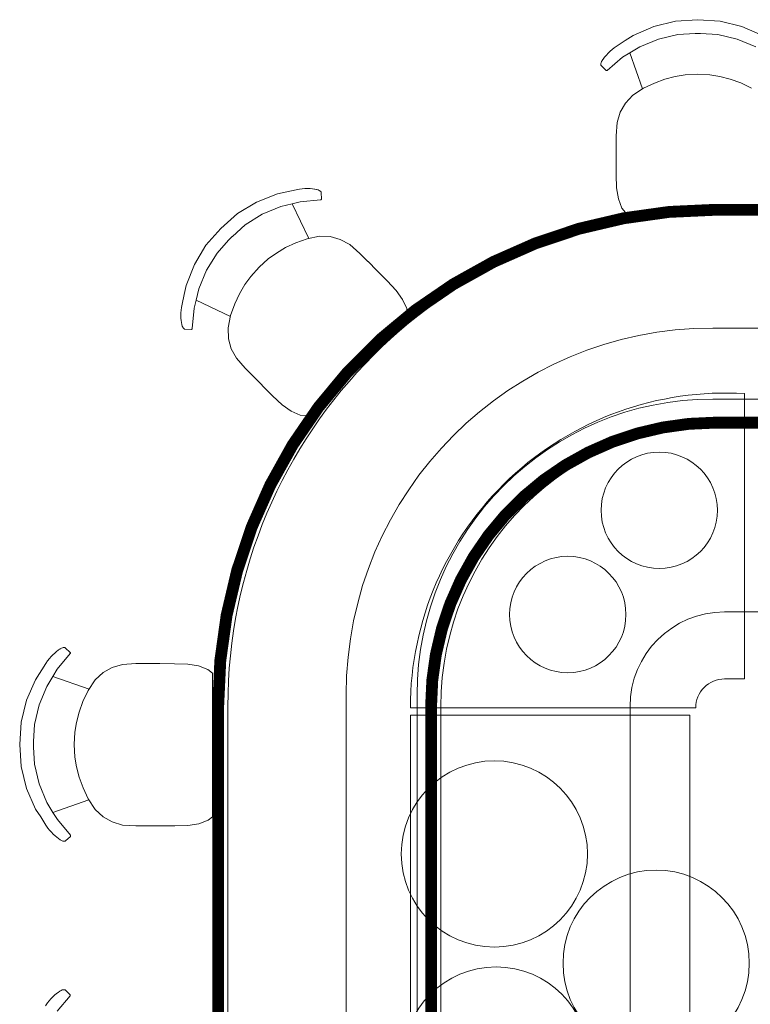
# Model space of a CAD drawing. Header units: millimetres. Extents: x -750 to 72845, y -24282 to 18874.
# Tile 75 of 154: x 54896 to 56465, y 10472 to 12586. Entities that reach past the tile are written whole.
import ezdxf

# ---------------------------------------------------------------- set-up
doc = ezdxf.new("R2010")
doc.units = ezdxf.units.MM
doc.header["$MEASUREMENT"] = 0
doc.linetypes.add('DASHED', pattern=[19.05, 12.7, -6.35])
doc.layers.add('E Floor Lighting', color=5, linetype='DASHED')
doc.layers.add('IRISH HOUSE_HYD AIRPORT_DRAINAGE LAYOUT 1$0$GREY SCALE', color=8, linetype='Continuous')
doc.layers.add('IRISH HOUSE_HYD AIRPORT_DRAINAGE LAYOUT 1$0$GREYSCALE', color=8, linetype='Continuous', lineweight=0)
doc.layers.add('M-MEP-ELPR-EQUIP', color=6, linetype='Continuous', lineweight=20)

# ---------------------------------------------------------------- blocks, each defined once
blk = doc.blocks.new('IRISH HOUSE_HYD AIRPORT_DRAINAGE LAYOUT 1$0$FLOOR PLAN')
at = {"layer": 'IRISH HOUSE_HYD AIRPORT_DRAINAGE LAYOUT 1$0$GREYSCALE', "color": 8, "lineweight": 0}
for p, q in [((6352.6, 12586.4), (6304.6, 12583.4)), ((6352.6, 12586.4), (6400.5, 12583.6)), ((6213.6, 12552.3), (6257.9, 12571.6)), ((6257.9, 12571.6), (6304.6, 12583.4)), ((6447.2, 12571.9), (6400.5, 12583.6)), ((6491.4, 12552.6), (6447.2, 12571.9)), ((6179, 12530), (6196.7, 12541.4)), ((6196.7, 12541.4), (6213.6, 12552.3)), ((6227.9, 12528.1), (6267.8, 12544.6)), ((6267.8, 12544.6), (6309.7, 12554.6)), ((6309.7, 12554.6), (6346.7, 12556.7)), ((6346.7, 12556.7), (6347.5, 12556.7)), ((6347.5, 12556.7), (6352.5, 12557)), ((6357.5, 12556.7), (6352.5, 12557)), ((6358.3, 12556.7), (6357.5, 12556.7)), ((6395.4, 12554.7), (6358.3, 12556.7)), ((6437.2, 12544.8), (6395.4, 12554.7)), ((6477.1, 12528.4), (6437.2, 12544.8)), ((6164, 12518.5), (6168.3, 12522.3)), ((6172.8, 12526), (6168.3, 12522.3)), ((6172.8, 12526), (6179, 12530)), ((6206.2, 12515), (6227.9, 12528.1)), ((6145.9, 12496.4), (6147.5, 12499.3)), ((6148, 12500), (6147.5, 12499.3)), ((6148, 12500), (6149.7, 12502.6)), ((6149.7, 12502.6), (6150.2, 12503.2)), ((6150.2, 12503.2), (6152.9, 12506.8)), ((6152.9, 12506.8), (6156.2, 12510.6)), ((6156.2, 12510.6), (6159.9, 12514.6)), ((6157.5, 12477.6), (6190.8, 12505.6)), ((6159.9, 12514.6), (6164, 12518.5)), ((6190.8, 12505.6), (6206.2, 12515)), ((6233.4, 12437.7), (6206.2, 12515)), ((6144.5, 12492.4), (6144.9, 12494.1)), ((6144.5, 12491.4), (6144.5, 12492.4)), ((6144.5, 12489.1), (6144.5, 12491.4)), ((6145, 12488.2), (6144.5, 12489.1)), ((6144.9, 12494.1), (6145.9, 12496.4)), ((6154.8, 12477.7), (6145, 12488.2)), ((6154.8, 12477.7), (6155.6, 12477.2)), ((6155.6, 12477.2), (6156.6, 12477.2)), ((6156.6, 12477.2), (6157.5, 12477.6)), ((6259.2, 12450.4), (6281.8, 12458.5)), ((6281.8, 12458.5), (6303.9, 12464.3)), ((6303.9, 12464.3), (6325.3, 12467.7)), ((6325.3, 12467.7), (6351.9, 12469.2)), ((6351.9, 12469.2), (6378.5, 12467.8)), ((6378.5, 12467.8), (6399.9, 12464.4)), ((6399.9, 12464.4), (6422, 12458.7)), ((6422, 12458.7), (6444.6, 12450.6)), ((6212.7, 12424.2), (6235.6, 12439.2)), ((6235.6, 12439.2), (6259.2, 12450.4)), ((6444.6, 12450.6), (6468.1, 12439.5)), ((6197, 12407.1), (6212.7, 12424.2)), ((6186, 12387.6), (6197, 12407.1)), ((6179.3, 12365.4), (6186, 12387.6)), ((6177.5, 12336.7), (6179.3, 12365.4)), ((6177.5, 12336.7), (6177.4, 12285.2)), ((6177.4, 12284.8), (6177.4, 12285.2)), ((6177.4, 12253.5), (6177.4, 12284.8)), ((6178.2, 12225.2), (6177.4, 12253.5)), ((6182, 12202), (6178.2, 12225.2)), ((5450, 12212.4), (5405.1, 12194.7)), ((5490.1, 12221.1), (5450, 12212.4)), ((5497.3, 12222.6), (5490.1, 12221.1)), ((5497.3, 12222.6), (5503, 12223.3)), ((5508.8, 12223.6), (5503, 12223.3)), ((5514.5, 12223.7), (5508.8, 12223.6)), ((5519.8, 12223.5), (5514.5, 12223.7)), ((5524.8, 12223.2), (5519.8, 12223.5)), ((5529.3, 12222.6), (5524.8, 12223.2)), ((5530.1, 12222.4), (5529.3, 12222.6)), ((5533.1, 12221.9), (5530.1, 12222.4)), ((5533.1, 12221.9), (5533.9, 12221.7)), ((5537.1, 12220.8), (5533.9, 12221.7)), ((5539.5, 12219.9), (5537.1, 12220.8)), ((5540.9, 12218.9), (5539.5, 12219.9)), ((5541.6, 12218.2), (5540.9, 12218.9)), ((5543.3, 12216.6), (5541.6, 12218.2)), ((5543.5, 12215.6), (5543.3, 12216.6)), ((5544.1, 12201.2), (5543.5, 12215.6)), ((5405.1, 12194.7), (5363.8, 12169.9)), ((5456.9, 12185.1), (5417.2, 12168.5)), ((5481.4, 12191.1), (5456.9, 12185.1)), ((5498.9, 12195.5), (5481.4, 12191.1)), ((5517, 12116.6), (5481.4, 12191.1)), ((5542.2, 12199.3), (5498.9, 12195.5)), ((5543.2, 12199.5), (5542.2, 12199.3)), ((5543.8, 12200.2), (5543.2, 12199.5)), ((5544.1, 12201.2), (5543.8, 12200.2)), ((6189.7, 12181.7), (6182, 12202)), ((5327.9, 12138.1), (5363.8, 12169.9)), ((5417.2, 12168.5), (5380.6, 12145.9)), ((6197, 12172.2), (6189.7, 12181.7)), ((6505.7, 12172.2), (6197, 12172.2)), ((6197.5, 12171.6), (6197.2, 12172)), ((5380.6, 12145.9), (5353, 12121.1)), ((5327.9, 12138.1), (5296.1, 12102.1)), ((5352.4, 12120.6), (5348.7, 12117.2)), ((5353, 12121.1), (5352.4, 12120.6)), ((5513.5, 12115.8), (5540.2, 12121.5)), ((5563.3, 12120.5), (5540.2, 12121.5)), ((5584.8, 12114.5), (5563.3, 12120.5)), ((5271.4, 12060.7), (5296.1, 12102.1)), ((5320.1, 12085.2), (5344.8, 12112.9)), ((5344.8, 12112.9), (5345.3, 12113.5)), ((5345.3, 12113.5), (5348.7, 12117.2)), ((5467.2, 12096.8), (5488.9, 12107.1)), ((5488.9, 12107.1), (5513.5, 12115.8)), ((5605.3, 12103.5), (5584.8, 12114.5)), ((5626.7, 12084.4), (5605.3, 12103.5)), ((5297.6, 12048.5), (5320.1, 12085.2)), ((5430.1, 12072.5), (5447.6, 12085.2)), ((5447.6, 12085.2), (5467.2, 12096.8)), ((5626.7, 12084.4), (5644.2, 12066.9)), ((5253.8, 12015.7), (5271.4, 12060.7)), ((5410.3, 12054.7), (5430.1, 12072.5)), ((5644.3, 12066.8), (5644.2, 12066.9)), ((5663.1, 12048), (5644.3, 12066.8)), ((5281, 12008.7), (5297.6, 12048.5)), ((5379.9, 12017.3), (5392.5, 12034.8)), ((5392.5, 12034.8), (5410.3, 12054.7)), ((5663.4, 12047.7), (5663.1, 12048)), ((5685.5, 12025.5), (5663.4, 12047.7)), ((5249.5, 11996.1), (5253.8, 12015.7)), ((5368.3, 11997.6), (5379.9, 12017.3)), ((5704.9, 12004.8), (5685.5, 12025.5)), ((5245.1, 11975.4), (5249.5, 11996.1)), ((5274.9, 11984.1), (5281, 12008.7)), ((5358, 11975.9), (5368.3, 11997.6)), ((5718.6, 11985.7), (5704.9, 12004.8)), ((5243.5, 11968.2), (5245.1, 11975.4)), ((5270.6, 11966.6), (5274.9, 11984.1)), ((5348.8, 11948.7), (5274.9, 11984.1)), ((5349.3, 11951.3), (5358, 11975.9)), ((5727.4, 11965.8), (5718.6, 11985.7)), ((5242.5, 11956.7), (5242.9, 11962.4)), ((5242.5, 11951), (5242.5, 11956.7)), ((5242.6, 11945.6), (5242.5, 11951)), ((5243.5, 11968.2), (5242.9, 11962.4)), ((5266.8, 11923.2), (5270.6, 11966.6)), ((5343.7, 11924.4), (5349.3, 11951.3)), ((5729, 11953.4), (5510.8, 11735.2)), ((5729, 11953.4), (5727.4, 11965.8)), ((5729.1, 11952.7), (5729.1, 11953.1)), ((5243, 11940.6), (5242.6, 11945.6)), ((5243.6, 11936.1), (5243, 11940.6)), ((5243.7, 11935.3), (5243.6, 11936.1)), ((5244.3, 11932.3), (5243.7, 11935.3)), ((5244.3, 11932.3), (5244.5, 11931.5)), ((5245.3, 11928.3), (5244.5, 11931.5)), ((5246.3, 11925.9), (5245.3, 11928.3)), ((5247.3, 11924.5), (5246.3, 11925.9)), ((5248, 11923.7), (5247.3, 11924.5)), ((5249.6, 11922.1), (5248, 11923.7)), ((5250.5, 11921.8), (5249.6, 11922.1)), ((5264.9, 11921.3), (5250.5, 11921.8)), ((5264.9, 11921.3), (5265.9, 11921.6)), ((5265.9, 11921.6), (5266.6, 11922.2)), ((5266.6, 11922.2), (5266.8, 11923.2)), ((5344.6, 11901.3), (5343.7, 11924.4)), ((5350.7, 11879.7), (5344.6, 11901.3)), ((5361.6, 11859.2), (5350.7, 11879.7)), ((5380.7, 11837.7), (5361.6, 11859.2)), ((5380.7, 11837.7), (5417, 11801.2)), ((5417.3, 11800.9), (5417, 11801.2)), ((5439.4, 11778.8), (5417.3, 11800.9)), ((5460, 11759.3), (5439.4, 11778.8)), ((5479.1, 11745.6), (5460, 11759.3)), ((5498.9, 11736.7), (5479.1, 11745.6)), ((5510.8, 11735.2), (5498.9, 11736.7)), ((5511.6, 11735.1), (5511.1, 11735.2)), ((4978.9, 11232.1), (4975.4, 11229.4)), ((4979.6, 11232.6), (4978.9, 11232.1)), ((4982.2, 11234.3), (4979.6, 11232.6)), ((4982.2, 11234.3), (4982.8, 11234.8)), ((4985.7, 11236.4), (4982.8, 11234.8)), ((4988, 11237.4), (4985.7, 11236.4)), ((4989.8, 11237.7), (4988, 11237.4)), ((4990.8, 11237.8), (4989.8, 11237.7)), ((4993, 11237.7), (4990.8, 11237.8)), ((4993.9, 11237.3), (4993, 11237.7)), ((5004.5, 11227.4), (4993.9, 11237.3)), ((4956.3, 11209.5), (4952.3, 11203.3)), ((4956.3, 11209.5), (4959.9, 11214)), ((4963.7, 11218.4), (4959.9, 11214)), ((4967.6, 11222.4), (4963.7, 11218.4)), ((4971.6, 11226.1), (4967.6, 11222.4)), ((4975.4, 11229.4), (4971.6, 11226.1)), ((5004.5, 11224.8), (4976.6, 11191.5)), ((5004.5, 11227.4), (5005, 11226.6)), ((5005, 11225.6), (5004.5, 11224.8)), ((5005, 11226.6), (5005, 11225.6)), ((4952.3, 11203.3), (4930, 11168.8)), ((4976.6, 11191.5), (4967.3, 11176)), ((5094.6, 11195), (5075.2, 11184)), ((5116.9, 11201.6), (5094.6, 11195)), ((5145.5, 11203.3), (5116.9, 11201.6)), ((5145.5, 11203.3), (5170.2, 11203.3)), ((5170.4, 11203.3), (5170.2, 11203.3)), ((5197, 11203.3), (5170.4, 11203.3)), ((5197.4, 11203.3), (5197, 11203.3)), ((5228.7, 11203.2), (5197.4, 11203.3)), ((5257.1, 11202.3), (5228.7, 11203.2)), ((5280.3, 11198.5), (5257.1, 11202.3)), ((5300.6, 11190.7), (5280.3, 11198.5)), ((5310.5, 11183.1), (5300.6, 11190.7)), ((4930, 11168.8), (4910.8, 11124.6)), ((4967.3, 11176), (4954.3, 11154.5)), ((5045.2, 11148.5), (4967.3, 11176)), ((5043.2, 11145.5), (5058.1, 11168.4)), ((5075.2, 11184), (5058.1, 11168.4)), ((5310.5, 11183.1), (5310.5, 10874.4)), ((5311.1, 11182.6), (5310.7, 11182.9)), ((4954.3, 11154.5), (4937.9, 11114.6)), ((4910.8, 11124.6), (4899.1, 11077.9)), ((5032, 11121.9), (5043.2, 11145.5)), ((4937.9, 11114.6), (4928, 11072.7)), ((5024, 11099.3), (5032, 11121.9)), ((5018.3, 11077.2), (5024, 11099.3)), ((4896.2, 11029.9), (4899.1, 11077.9)), ((4928, 11072.7), (4926, 11035.7)), ((5014.9, 11055.9), (5018.3, 11077.2)), ((5013.5, 11029.3), (5014.9, 11055.9)), ((4896.2, 11029.9), (4899.3, 10982)), ((4925.9, 11034.9), (4925.7, 11029.9)), ((4926, 11024.9), (4925.7, 11029.9)), ((4926, 11035.7), (4925.9, 11034.9)), ((4926, 11024.1), (4926, 11024.9)), ((4928.1, 10987.1), (4926, 11024.1)), ((5015, 11002.7), (5013.5, 11029.3)), ((5018.4, 10981.3), (5015, 11002.7)), ((4911.1, 10935.3), (4899.3, 10982)), ((4938.1, 10945.2), (4928.1, 10987.1)), ((5024.1, 10959.2), (5018.4, 10981.3)), ((5032.3, 10936.6), (5024.1, 10959.2)), ((4930.4, 10891), (4911.1, 10935.3)), ((4954.6, 10905.3), (4938.1, 10945.2)), ((5043.5, 10913), (5032.3, 10936.6)), ((5058.5, 10890.1), (5043.5, 10913)), ((4967.7, 10883.6), (4954.6, 10905.3)), ((5045, 10910.8), (4967.7, 10883.6)), ((4941.3, 10874.1), (4930.4, 10891)), ((4952.7, 10856.4), (4941.3, 10874.1)), ((4977.1, 10868.2), (4967.7, 10883.6)), ((5075.6, 10874.4), (5058.5, 10890.1)), ((5095.1, 10863.4), (5075.6, 10874.4)), ((5310.5, 10874.4), (5301, 10867.1)), ((5311.1, 10874.9), (5310.7, 10874.6)), ((4956.7, 10850.2), (4952.7, 10856.4)), ((4956.7, 10850.2), (4960.4, 10845.7)), ((5005, 10834.8), (4977.1, 10868.2)), ((5117.3, 10856.6), (5095.1, 10863.4)), ((5146, 10854.9), (5117.3, 10856.6)), ((5146, 10854.9), (5197.5, 10854.8)), ((5197.9, 10854.8), (5197.5, 10854.8)), ((5229.2, 10854.8), (5197.9, 10854.8)), ((5257.5, 10855.6), (5229.2, 10854.8)), ((5280.7, 10859.4), (5257.5, 10855.6)), ((5301, 10867.1), (5280.7, 10859.4)), ((4964.2, 10841.3), (4960.4, 10845.7)), ((4968.1, 10837.3), (4964.2, 10841.3)), ((4972.1, 10833.6), (4968.1, 10837.3)), ((4975.9, 10830.3), (4972.1, 10833.6)), ((4979.5, 10827.5), (4975.9, 10830.3)), ((5005, 10832.2), (4994.5, 10822.4)), ((5005.5, 10834), (5005, 10834.8)), ((5005, 10832.2), (5005.5, 10833)), ((5005.5, 10833), (5005.5, 10834)), ((4980.1, 10827.1), (4979.5, 10827.5)), ((4982.7, 10825.3), (4980.1, 10827.1)), ((4982.7, 10825.3), (4983.4, 10824.9)), ((4986.2, 10823.2), (4983.4, 10824.9)), ((4988.6, 10822.3), (4986.2, 10823.2)), ((4990.3, 10821.9), (4988.6, 10822.3)), ((4991.3, 10821.9), (4990.3, 10821.9)), ((4993.6, 10821.9), (4991.3, 10821.9)), ((4994.5, 10822.4), (4993.6, 10821.9)), ((4971.3, 10491.2), (4967.3, 10487.5)), ((4975.1, 10494.5), (4971.3, 10491.2)), ((4978.6, 10497.2), (4975.1, 10494.5)), ((4979.3, 10497.7), (4978.6, 10497.2)), ((4981.9, 10499.4), (4979.3, 10497.7)), ((4981.9, 10499.4), (4982.5, 10499.9)), ((4985.4, 10501.5), (4982.5, 10499.9)), ((4987.7, 10502.5), (4985.4, 10501.5)), ((4989.5, 10502.8), (4987.7, 10502.5)), ((4990.5, 10502.8), (4989.5, 10502.8)), ((4992.8, 10502.8), (4990.5, 10502.8)), ((4993.6, 10502.4), (4992.8, 10502.8)), ((5004.2, 10492.5), (4993.6, 10502.4)), ((5004.2, 10492.5), (5004.7, 10491.7)), ((5004.7, 10490.7), (5004.3, 10489.9)), ((5004.7, 10491.7), (5004.7, 10490.7)), ((4956, 10474.6), (4952, 10468.4)), ((4956, 10474.6), (4959.6, 10479.1)), ((4963.4, 10483.5), (4959.6, 10479.1)), ((4967.3, 10487.5), (4963.4, 10483.5)), ((5004.3, 10489.9), (4976.4, 10456.6))]:
    blk.add_line(p, q, dxfattribs=at)
at = {"layer": 'IRISH HOUSE_HYD AIRPORT_DRAINAGE LAYOUT 1$0$GREYSCALE', "color": 8, "lineweight": 0, "ltscale": 0.25}
for p, q in [((8543.7, 12178.1), (6410.1, 12178.1)), ((6410.1, 11720.9), (8543.7, 11720.9)), ((7324.5, 11720.9), (6410.1, 11720.9)), ((6410.1, 11314.5), (7324.5, 11314.5)), ((5343.3, 11111.3), (5343.3, 7312.2)), ((5800.5, 7312.2), (5800.5, 11111.3)), ((5800.5, 11111.3), (5800.5, 7312.2)), ((6206.9, 7312.2), (6206.9, 11111.3))]:
    blk.add_line(p, q, dxfattribs=at)
at = {"layer": 'IRISH HOUSE_HYD AIRPORT_DRAINAGE LAYOUT 1$0$GREYSCALE', "color": 8, "lineweight": 0, "ltscale": 0.2}
for p, q in [((6384.7, 11924.1), (8543.7, 11924.1)), ((8543.7, 11771.7), (6384.7, 11771.7)), ((5597.3, 7286.8), (5597.3, 11136.7)), ((5749.7, 11136.7), (5749.7, 7286.8))]:
    blk.add_line(p, q, dxfattribs=at)
at = {"layer": 'IRISH HOUSE_HYD AIRPORT_DRAINAGE LAYOUT 1$0$GREYSCALE', "color": 8, "lineweight": 0, "ltscale": 25}
for p, q in [((6453, 11170.3, -59), (6453, 11783.3, -59)), ((6409.9, 11170.3, -59), (6453, 11170.3, -59)), ((5735.2, 11108.5, -59), (6348.2, 11108.5, -59)), ((5735.4, 11092.7, -59), (5735.4, 10126.2, -59)), ((6335.4, 11092.7, -59), (5735.4, 11092.7, -59)), ((6335.4, 10126.2, -59), (6335.4, 11092.7, -59))]:
    blk.add_line(p, q, dxfattribs=at)
at = {"layer": 'IRISH HOUSE_HYD AIRPORT_DRAINAGE LAYOUT 1$0$GREYSCALE', "color": 8, "lineweight": 0, "ltscale": 0.7}
for centre in [(6269.8, 11532.6, -58.5), (6073.2, 11308.8, -58.5)]:
    blk.add_circle(centre, 125, dxfattribs=at)
at = {"layer": 'IRISH HOUSE_HYD AIRPORT_DRAINAGE LAYOUT 1$0$GREYSCALE', "color": 8, "lineweight": 0}
for centre in [(5915.6, 10794.5, -59), (6263, 10559.8, -59), (5919.3, 10351.7, -59)]:
    blk.add_circle(centre, 200, dxfattribs=at)
at = {"layer": 'IRISH HOUSE_HYD AIRPORT_DRAINAGE LAYOUT 1$0$GREYSCALE', "color": 8, "lineweight": 0, "ltscale": 0.25}
for radius in [1066.8, 609.6, 609.6, 203.2]:
    blk.add_arc((6410.1, 11111.3), radius, 90, 180, dxfattribs=at)
at = {"layer": 'IRISH HOUSE_HYD AIRPORT_DRAINAGE LAYOUT 1$0$GREYSCALE', "color": 8, "lineweight": 0, "ltscale": 0.2}
for radius in [787.4, 635]:
    blk.add_arc((6384.7, 11136.7), radius, 90, 180, dxfattribs=at)
at = {"layer": 'IRISH HOUSE_HYD AIRPORT_DRAINAGE LAYOUT 1$0$GREYSCALE', "color": 8, "lineweight": 0, "ltscale": 25}
for centre, radius, start, end in [((6412, 11107.7, -59), 676.8, 86.5216, 179.9528), ((6409.8, 11108.6, -59), 61.7, 89.9095, 180.0905)]:
    blk.add_arc(centre, radius, start, end, dxfattribs=at)
blk = doc.blocks.new('IRISH HOUSE_HYD AIRPORT_DRAINAGE LAYOUT 1')
at = {"layer": 'IRISH HOUSE_HYD AIRPORT_DRAINAGE LAYOUT 1$0$GREY SCALE'}
blk.add_blockref('IRISH HOUSE_HYD AIRPORT_DRAINAGE LAYOUT 1$0$FLOOR PLAN', (0, 0), dxfattribs=at)

msp = doc.modelspace()

# ---------------------------------------------------------------- linework, layer by layer
at = {"layer": 'E Floor Lighting', "color": 5, "linetype": 'Continuous', "const_width": 25.4}
for points in [[(57303.7, 12178.1), (56389.3, 12178.1, 0.414214), (55322.5, 11111.3), (55322.5, 7312.2, 0.414214), (56389.3, 6245.4), (61766.3, 6245.4)], [(57303.7, 11720.9), (56389.3, 11720.9, 0.414214), (55779.7, 11111.3), (55779.7, 7312.2, 0.414214), (56389.3, 6702.6), (61765.8, 6702.6)]]:
    msp.add_lwpolyline(points, format="xyb", dxfattribs=at)

# ---------------------------------------------------------------- block references
at = {"layer": 'M-MEP-ELPR-EQUIP'}
msp.add_blockref('IRISH HOUSE_HYD AIRPORT_DRAINAGE LAYOUT 1', (50000, 0), dxfattribs=at)

doc.saveas('drawing.dxf')
